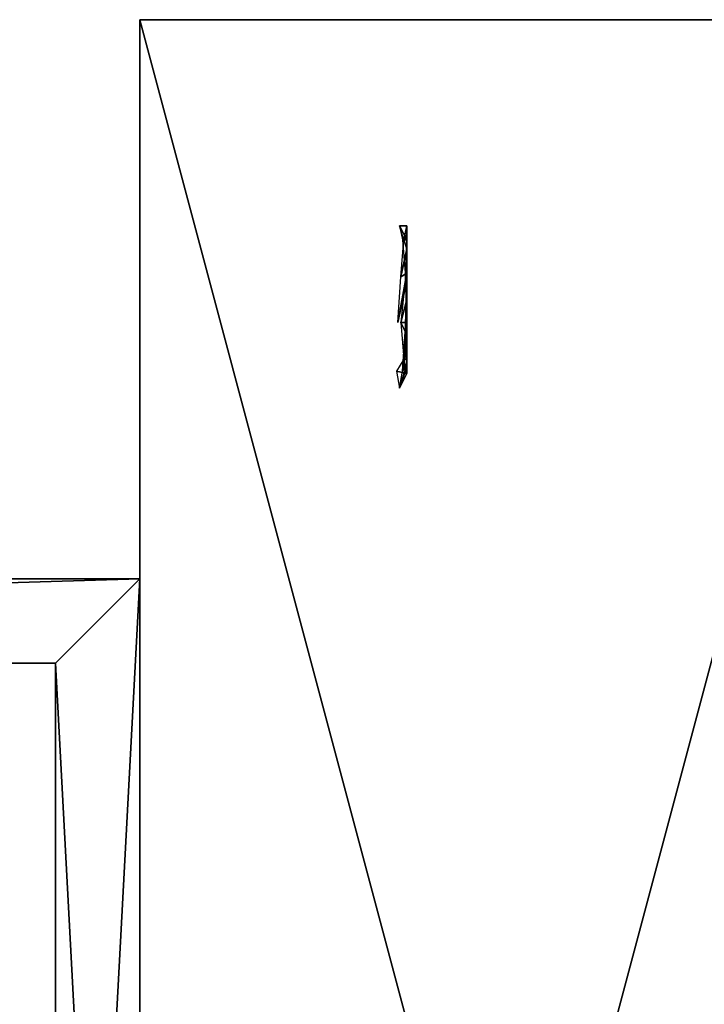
# Model space of a CAD drawing. Header units: millimetres. Extents: x 72 to 150.5, y 81.2 to 131.3.
# Tile 255 of 256: x 133.2 to 141.3, y 119.7 to 131.3. Entities that reach past the tile are written whole.
import ezdxf

# ---------------------------------------------------------------- set-up
doc = ezdxf.new("R2010")
doc.units = ezdxf.units.MM

# ---------------------------------------------------------------- blocks, each defined once
blk = doc.blocks.new('Bolt')
at = {"color": 9}
for p, q in [((4.430622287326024, 8.201971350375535), (6.017642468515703, 8.517625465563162)), ((6.017642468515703, 8.517625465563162), (4.548179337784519, 8.040167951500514, 0.1000000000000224)), ((6.017642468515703, 8.517625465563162), (6.017642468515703, 8.517625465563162, 0.2499999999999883)), ((4.430622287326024, 8.201971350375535), (3.99102148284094, 7.735601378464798)), ((4.548179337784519, 8.040167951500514, 0.1000000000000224), (4.430622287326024, 8.201971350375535)), ((4.534279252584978, 7.918670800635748), (6.005472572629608, 8.211287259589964)), ((7.487105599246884, 8.040167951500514), (7.487105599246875, 8.040167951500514, 0.1499999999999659)), ((3.99102148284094, 7.735601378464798), (3.259578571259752, 6.913774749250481)), ((3.459578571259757, 6.736455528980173), (4.534279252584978, 7.918670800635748)), ((3.99102148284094, 7.735601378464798), (3.640001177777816, 6.790167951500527, 0.1999999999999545)), ((3.640001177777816, 6.790167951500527, 0.1999999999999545), (3.259578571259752, 6.913774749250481)), ((3.259578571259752, 6.608736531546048, 0.01701938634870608), (3.259578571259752, 6.913774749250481)), ((3.459578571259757, 5.098795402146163), (3.459578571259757, 6.736455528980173)), ((8.395283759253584, 6.017625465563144), (8.395283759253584, 6.790167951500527, 0.04999999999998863)), ((8.395283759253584, 6.790167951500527), (8.395283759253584, 6.790167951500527, 0.04999999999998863)), ((3.259578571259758, 5.121476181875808), (3.259578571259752, 6.608736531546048, 0.01701938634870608)), ((3.164472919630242, 5.090574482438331, 0.04999999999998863), (3.259578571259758, 5.121476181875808)), ((3.259578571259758, 5.121476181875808), (3.931707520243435, 4.382106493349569)), ((4.079698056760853, 4.416638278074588), (3.459578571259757, 5.098795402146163)), ((8.395283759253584, 5.245082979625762), (8.395283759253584, 5.245082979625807, 0.1999999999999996)), ((7.487105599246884, 3.995082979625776, 0.09999999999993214), (8.092557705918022, 4.828416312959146)), ((3.931707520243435, 4.382106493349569), (3.641919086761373, 4.433426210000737, 0.09380988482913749)), ((4.254286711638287, 3.590574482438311, 0.1499999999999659), (3.931707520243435, 4.382106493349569)), ((3.931707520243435, 4.382106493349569), (4.430622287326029, 3.833279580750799)), ((4.534279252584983, 3.916580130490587), (4.079698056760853, 4.416638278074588)), ((4.254286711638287, 3.590574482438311, 0.1499999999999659), (4.430622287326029, 3.833279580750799)), ((4.430622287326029, 3.833279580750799), (4.968025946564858, 3.715809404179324)), ((6.005472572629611, 3.623963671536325), (4.534279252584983, 3.916580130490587)), ((4.968025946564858, 3.715809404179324), (6.017642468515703, 3.01762546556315, 0.2499999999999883)), ((4.968025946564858, 3.715809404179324), (6.017642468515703, 3.517625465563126)), ((6.017642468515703, 3.517625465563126), (7.487105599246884, 3.995082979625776, 0.09999999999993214)), ((7.487105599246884, 3.995082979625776), (7.487105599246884, 3.995082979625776, 0.09999999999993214)), ((6.017642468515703, 3.517625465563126), (7.780998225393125, 3.590574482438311, 0.3499999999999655)), ((6.017642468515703, 3.01762546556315, 0.2499999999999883), (6.017642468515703, 3.517625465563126))]:
    blk.add_line(p, q, dxfattribs=at)
for points in [[(6.005472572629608, 8.211287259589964, 0), (7.363498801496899, 7.770037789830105, 0)], [(7.363498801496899, 7.770037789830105, 0), (8.19528375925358, 6.625184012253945, 0)], [(8.19528375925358, 6.625184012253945, 0), (8.19528375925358, 5.917625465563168, 0), (8.19528375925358, 5.210066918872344, 0), (7.930754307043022, 4.845973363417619, -4.511946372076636e-14), (7.363498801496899, 4.065213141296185, 0), (6.005472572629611, 3.623963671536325, 0)]]:
    blk.add_polyline3d(points, dxfattribs=at)
blk.add_arc((6.017642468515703, 6.017625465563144), 2.499999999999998, 270, 90, dxfattribs=at)
mesh = blk.add_polyface(dxfattribs=at)
corners = [(3.99102148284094, 7.735601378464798), (3.259578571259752, 6.608736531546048, 0.01701938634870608), (3.259578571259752, 6.913774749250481), (3.459578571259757, 6.736455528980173), (3.259578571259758, 5.121476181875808), (4.534279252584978, 7.918670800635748), (4.430622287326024, 8.201971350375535), (6.017642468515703, 8.517625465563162), (6.005472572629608, 8.211287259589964), (7.363498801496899, 7.770037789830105), (7.487105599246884, 8.040167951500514), (8.19528375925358, 6.625184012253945), (8.395283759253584, 6.790167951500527), (8.19528375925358, 5.917625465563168), (8.19528375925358, 5.210066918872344), (3.459578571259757, 5.098795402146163), (3.931707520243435, 4.382106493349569), (4.079698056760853, 4.416638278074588), (4.430622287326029, 3.833279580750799), (4.534279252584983, 3.916580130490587), (4.968025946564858, 3.715809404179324), (6.005472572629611, 3.623963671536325), (6.017642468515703, 3.517625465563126), (7.363498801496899, 4.065213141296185), (7.487105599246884, 3.995082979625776), (7.930754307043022, 4.845973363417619), (8.092557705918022, 4.828416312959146), (8.395283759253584, 5.245082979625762), (8.395283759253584, 6.017625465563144)]
mesh.append_faces([[corners[k] for k in face] for face in [(0, 1, 2), (27, 12, 28)]], dxfattribs={"vtx0": -1, "color": 9})
mesh.append_faces([[corners[k] for k in face] for face in [(1, 3, 4), (3, 0, 5), (5, 7, 8), (8, 7, 9), (9, 10, 11), (11, 12, 13), (13, 12, 14), (4, 15, 16), (15, 4, 3), (16, 17, 18), (18, 19, 20), (20, 21, 22), (22, 23, 24), (24, 25, 26), (26, 14, 27)]], dxfattribs={"vtx0": -1, "vtx1": -1, "color": 9})
mesh.append_faces([[corners[k] for k in face] for face in [(1, 0, 3), (27, 14, 12)]], dxfattribs={"vtx0": -1, "vtx1": -1, "vtx2": -1, "color": 9})
mesh.append_faces([[corners[k] for k in face] for face in [(5, 0, 6), (5, 6, 7), (9, 7, 10), (11, 10, 12), (16, 15, 17), (18, 17, 19), (20, 19, 21), (22, 21, 23), (24, 23, 25), (26, 25, 14)]], dxfattribs={"vtx0": -1, "vtx2": -1, "color": 9})
mesh = blk.add_polyface(dxfattribs=at)
corners = [(6.017642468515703, 8.517625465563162), (4.430622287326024, 8.201971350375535), (4.548179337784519, 8.040167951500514, 0.1000000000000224)]
mesh.append_faces([[corners[k] for k in face] for face in [(0, 1, 2)]], dxfattribs={"color": 9})
mesh = blk.add_polyface(dxfattribs=at)
corners = [(6.017642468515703, 8.517625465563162, 0.2499999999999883), (6.017642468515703, 8.517625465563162), (4.548179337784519, 8.040167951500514, 0.1000000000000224)]
mesh.append_faces([[corners[k] for k in face] for face in [(0, 1, 2)]], dxfattribs={"color": 9})
mesh = blk.add_polyface(dxfattribs=at)
corners = [(6.017642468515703, 8.517625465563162, 0.2499999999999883), (7.487105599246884, 8.040167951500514), (6.017642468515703, 8.517625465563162), (7.487105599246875, 8.040167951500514, 0.1499999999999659)]
mesh.append_faces([[corners[k] for k in face] for face in [(0, 1, 2), (1, 0, 3)]], dxfattribs={"vtx0": -1, "color": 9})
mesh = blk.add_polyface(dxfattribs=at)
corners = [(4.534279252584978, 7.918670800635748), (3.459578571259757, 5.098795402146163), (3.459578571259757, 6.736455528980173), (4.079698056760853, 4.416638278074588), (4.534279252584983, 3.916580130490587), (6.005472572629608, 8.211287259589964), (6.005472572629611, 3.623963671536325), (7.363498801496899, 7.770037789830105), (7.363498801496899, 4.065213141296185), (8.19528375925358, 6.625184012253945), (7.930754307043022, 4.845973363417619), (8.19528375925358, 5.210066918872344), (8.19528375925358, 5.917625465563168)]
mesh.append_faces([[corners[k] for k in face] for face in [(0, 1, 2), (11, 9, 12)]], dxfattribs={"vtx0": -1, "color": 9})
mesh.append_faces([[corners[k] for k in face] for face in [(1, 0, 3), (3, 0, 4), (4, 5, 6), (6, 7, 8), (8, 9, 10), (10, 9, 11)]], dxfattribs={"vtx0": -1, "vtx1": -1, "color": 9})
mesh.append_faces([[corners[k] for k in face] for face in [(4, 0, 5), (6, 5, 7), (8, 7, 9)]], dxfattribs={"vtx0": -1, "vtx2": -1, "color": 9})
mesh = blk.add_polyface(dxfattribs=at)
corners = [(4.548179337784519, 8.040167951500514, 0.1000000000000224), (3.99102148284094, 7.735601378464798), (3.640001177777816, 6.790167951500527, 0.1999999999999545), (4.430622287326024, 8.201971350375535)]
mesh.append_faces([[corners[k] for k in face] for face in [(0, 1, 2), (1, 0, 3)]], dxfattribs={"vtx0": -1, "color": 9})
mesh = blk.add_polyface(dxfattribs=at)
corners = [(7.487105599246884, 8.040167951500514), (8.395283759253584, 6.790167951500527, 0.04999999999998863), (8.395283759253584, 6.790167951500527), (7.487105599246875, 8.040167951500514, 0.1499999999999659)]
mesh.append_faces([[corners[k] for k in face] for face in [(0, 1, 2), (1, 0, 3)]], dxfattribs={"vtx0": -1, "color": 9})
mesh = blk.add_polyface(dxfattribs=at)
corners = [(3.99102148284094, 7.735601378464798), (3.259578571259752, 6.913774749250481), (3.640001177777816, 6.790167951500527, 0.1999999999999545)]
mesh.append_faces([[corners[k] for k in face] for face in [(0, 1, 2)]], dxfattribs={"color": 9})
mesh = blk.add_polyface(dxfattribs=at)
corners = [(3.640001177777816, 5.245082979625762, 0.2999999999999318), (3.259578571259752, 6.913774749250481), (3.259578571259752, 6.608736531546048, 0.01701938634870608), (3.640001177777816, 6.790167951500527, 0.1999999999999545)]
mesh.append_faces([[corners[k] for k in face] for face in [(0, 1, 2), (1, 0, 3)]], dxfattribs={"vtx0": -1, "color": 9})
mesh = blk.add_polyface(dxfattribs=at)
corners = [(8.395283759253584, 6.017625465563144), (8.395283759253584, 5.245082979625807, 0.1999999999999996), (8.395283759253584, 5.245082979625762), (8.395283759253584, 6.790167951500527, 0.04999999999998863)]
mesh.append_faces([[corners[k] for k in face] for face in [(0, 1, 2), (1, 0, 3)]], dxfattribs={"vtx0": -1, "color": 9})
mesh = blk.add_polyface(dxfattribs=at)
corners = [(8.395283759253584, 6.790167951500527, 0.04999999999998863), (8.395283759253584, 6.017625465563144), (8.395283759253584, 6.790167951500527)]
mesh.append_faces([[corners[k] for k in face] for face in [(0, 1, 2)]], dxfattribs={"color": 9})
mesh = blk.add_polyface(dxfattribs=at)
corners = [(3.259578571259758, 5.121476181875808), (3.164472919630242, 5.090574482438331, 0.04999999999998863), (3.259578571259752, 6.608736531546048, 0.01701938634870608)]
mesh.append_faces([[corners[k] for k in face] for face in [(0, 1, 2)]], dxfattribs={"color": 9})
mesh = blk.add_polyface(dxfattribs=at)
corners = [(3.259578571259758, 5.121476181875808), (3.641919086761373, 4.433426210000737, 0.09380988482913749), (3.164472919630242, 5.090574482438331, 0.04999999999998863), (3.931707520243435, 4.382106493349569)]
mesh.append_faces([[corners[k] for k in face] for face in [(0, 1, 2), (1, 0, 3)]], dxfattribs={"vtx0": -1, "color": 9})
mesh = blk.add_polyface(dxfattribs=at)
corners = [(8.092557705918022, 4.828416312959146), (8.395283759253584, 5.245082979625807, 0.1999999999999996), (7.487105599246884, 3.995082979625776, 0.09999999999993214), (8.395283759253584, 5.245082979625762)]
mesh.append_faces([[corners[k] for k in face] for face in [(0, 1, 2), (1, 0, 3)]], dxfattribs={"vtx0": -1, "color": 9})
mesh = blk.add_polyface(dxfattribs=at)
corners = [(8.092557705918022, 4.828416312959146), (7.487105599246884, 3.995082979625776, 0.09999999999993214), (7.487105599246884, 3.995082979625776)]
mesh.append_faces([[corners[k] for k in face] for face in [(0, 1, 2)]], dxfattribs={"color": 9})
mesh = blk.add_polyface(dxfattribs=at)
corners = [(4.254286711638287, 3.590574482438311, 0.1499999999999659), (3.641919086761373, 4.433426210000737, 0.09380988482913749), (3.931707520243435, 4.382106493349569)]
mesh.append_faces([[corners[k] for k in face] for face in [(0, 1, 2)]], dxfattribs={"color": 9})
mesh = blk.add_polyface(dxfattribs=at)
corners = [(4.430622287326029, 3.833279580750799), (4.254286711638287, 3.590574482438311, 0.1499999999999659), (3.931707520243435, 4.382106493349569)]
mesh.append_faces([[corners[k] for k in face] for face in [(0, 1, 2)]], dxfattribs={"color": 9})
mesh = blk.add_polyface(dxfattribs=at)
corners = [(4.430622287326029, 3.833279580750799), (6.017642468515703, 3.01762546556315, 0.2499999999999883), (4.254286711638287, 3.590574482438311, 0.1499999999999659), (4.968025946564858, 3.715809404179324)]
mesh.append_faces([[corners[k] for k in face] for face in [(0, 1, 2), (1, 0, 3)]], dxfattribs={"vtx0": -1, "color": 9})
mesh = blk.add_polyface(dxfattribs=at)
corners = [(6.017642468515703, 3.01762546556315, 0.2499999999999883), (4.968025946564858, 3.715809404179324), (6.017642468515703, 3.517625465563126)]
mesh.append_faces([[corners[k] for k in face] for face in [(0, 1, 2)]], dxfattribs={"color": 9})
mesh = blk.add_polyface(dxfattribs=at)
corners = [(7.487105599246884, 3.995082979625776, 0.09999999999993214), (6.017642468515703, 3.517625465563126), (7.487105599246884, 3.995082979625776)]
mesh.append_faces([[corners[k] for k in face] for face in [(0, 1, 2)]], dxfattribs={"color": 9})
mesh = blk.add_polyface(dxfattribs=at)
corners = [(7.780998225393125, 3.590574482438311, 0.3499999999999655), (6.017642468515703, 3.517625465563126), (7.487105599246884, 3.995082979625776, 0.09999999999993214)]
mesh.append_faces([[corners[k] for k in face] for face in [(0, 1, 2)]], dxfattribs={"color": 9})
mesh = blk.add_polyface(dxfattribs=at)
corners = [(7.780998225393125, 3.590574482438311, 0.3499999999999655), (6.017642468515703, 3.01762546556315, 0.2499999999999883), (6.017642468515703, 3.517625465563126)]
mesh.append_faces([[corners[k] for k in face] for face in [(0, 1, 2)]], dxfattribs={"color": 9})
blk = doc.blocks.new('Group#19')
blk.add_blockref('Bolt', (2.331148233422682, -0.944243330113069))
blk = doc.blocks.new('Component#1')
at = {"extrusion": (0.9999999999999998, -8.604228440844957e-16, 2.1074200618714e-08), "xscale": 0.35, "yscale": 0.35, "zscale": 0.35, "rotation": 90}
blk.add_blockref('Group#19', (2.775683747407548, -2.022065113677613, 9.461251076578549), dxfattribs=at)
blk = doc.blocks.new('Group#5')
at = {"color": 250}
for p, q in [((0.1999999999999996, 33.00000000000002, 16.5), (9.000000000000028, 32.99999999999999, 16.5)), ((0.1999999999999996, 0, 16.5), (0.1999999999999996, 33.00000000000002, 16.5)), ((0.1999999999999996, 33.00000000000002), (9.000000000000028, 32.99999999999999)), ((0.1999999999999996, 33.00000000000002), (0.1999999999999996, 33.00000000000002, 16.5)), ((0.1999999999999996, 0), (0.1999999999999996, 33.00000000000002))]:
    blk.add_line(p, q, dxfattribs=at)
mesh = blk.add_polyface(dxfattribs=at)
corners = [(9.000000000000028, 0, 16.5), (0.1999999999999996, 33.00000000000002, 16.5), (0.1999999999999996, 0, 16.5), (9.000000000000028, 32.99999999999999, 16.5)]
mesh.append_faces([[corners[k] for k in face] for face in [(0, 1, 2), (1, 0, 3)]], dxfattribs={"vtx0": -1, "color": 250})
mesh = blk.add_polyface(dxfattribs=at)
corners = [(0.1999999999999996, 33.00000000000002, 16.5), (9.000000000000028, 32.99999999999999), (0.1999999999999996, 33.00000000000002), (9.000000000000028, 32.99999999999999, 16.5)]
mesh.append_faces([[corners[k] for k in face] for face in [(0, 1, 2), (1, 0, 3)]], dxfattribs={"vtx0": -1, "color": 250})
mesh = blk.add_polyface(dxfattribs=at)
corners = [(0.1999999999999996, 33.00000000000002, 16.5), (0.1999999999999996, 0), (0.1999999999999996, 0, 16.5), (0.1999999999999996, 33.00000000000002)]
mesh.append_faces([[corners[k] for k in face] for face in [(0, 1, 2), (1, 0, 3)]], dxfattribs={"vtx0": -1, "color": 250})
mesh = blk.add_polyface(dxfattribs=at)
corners = [(9.000000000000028, 32.99999999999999), (0.1999999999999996, 0), (0.1999999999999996, 33.00000000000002), (9.000000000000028, 0)]
mesh.append_faces([[corners[k] for k in face] for face in [(0, 1, 2), (1, 0, 3)]], dxfattribs={"vtx0": -1, "color": 250})
blk = doc.blocks.new('Group#7')
at = {"color": 250}
for p, q in [((34.99999999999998, 19.75, 16.5), (0.7999999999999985, 19.75, 16.5)), ((34.99999999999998, 19.75), (0.7999999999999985, 19.75)), ((34.99999999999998, 0), (34.99999999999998, 19.75)), ((34.99999999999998, 19.75), (34.99999999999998, 19.75, 16.5)), ((34.99999999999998, 0, 16.5), (34.99999999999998, 19.75, 16.5)), ((33.99999999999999, 18.75, 16.5), (1.799999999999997, 18.75, 16.5)), ((33.99999999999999, 18.75), (1.799999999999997, 18.75)), ((33.99999999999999, 0.9999999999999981, 16.5), (33.99999999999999, 18.75, 16.5)), ((33.99999999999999, 0.9999999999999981), (33.99999999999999, 18.75))]:
    blk.add_line(p, q, dxfattribs=at)
mesh = blk.add_polyface(dxfattribs=at)
corners = [(0.7999999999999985, 0, 16.5), (1.799999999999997, 0.9999999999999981, 16.5), (0.7999999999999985, 19.75, 16.5), (34.99999999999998, 0, 16.5), (33.99999999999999, 0.9999999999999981, 16.5), (33.99999999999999, 18.75, 16.5), (1.799999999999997, 18.75, 16.5), (34.99999999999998, 19.75, 16.5)]
mesh.append_faces([[corners[k] for k in face] for face in [(0, 1, 2), (1, 3, 4), (4, 3, 5), (2, 6, 7), (6, 2, 1), (7, 5, 3)]], dxfattribs={"vtx0": -1, "vtx1": -1, "color": 250})
mesh.append_faces([[corners[k] for k in face] for face in [(1, 0, 3), (7, 6, 5)]], dxfattribs={"vtx0": -1, "vtx2": -1, "color": 250})
mesh = blk.add_polyface(dxfattribs=at)
corners = [(0.7999999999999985, 19.75, 16.5), (34.99999999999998, 19.75), (0.7999999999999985, 19.75), (34.99999999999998, 19.75, 16.5)]
mesh.append_faces([[corners[k] for k in face] for face in [(0, 1, 2), (1, 0, 3)]], dxfattribs={"vtx0": -1, "color": 250})
mesh = blk.add_polyface(dxfattribs=at)
corners = [(0.7999999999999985, 19.75), (1.799999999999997, 18.75), (0.7999999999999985, 0), (34.99999999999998, 19.75), (33.99999999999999, 18.75), (33.99999999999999, 0.9999999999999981), (1.799999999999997, 0.9999999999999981), (34.99999999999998, 0)]
mesh.append_faces([[corners[k] for k in face] for face in [(0, 1, 2), (1, 3, 4), (4, 3, 5), (2, 6, 7), (6, 2, 1), (7, 5, 3)]], dxfattribs={"vtx0": -1, "vtx1": -1, "color": 250})
mesh.append_faces([[corners[k] for k in face] for face in [(1, 0, 3), (7, 6, 5)]], dxfattribs={"vtx0": -1, "vtx2": -1, "color": 250})
mesh = blk.add_polyface(dxfattribs=at)
corners = [(34.99999999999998, 19.75), (34.99999999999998, 0, 16.5), (34.99999999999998, 0), (34.99999999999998, 19.75, 16.5)]
mesh.append_faces([[corners[k] for k in face] for face in [(0, 1, 2), (1, 0, 3)]], dxfattribs={"vtx0": -1, "color": 250})
at = {"color": 7}
mesh = blk.add_polyface(dxfattribs=at)
corners = [(33.99999999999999, 0.9999999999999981, 16.5), (1.799999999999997, 18.75, 16.5), (1.799999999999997, 0.9999999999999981, 16.5), (33.99999999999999, 18.75, 16.5)]
mesh.append_faces([[corners[k] for k in face] for face in [(0, 1, 2), (1, 0, 3)]], dxfattribs={"vtx0": -1, "color": 7})
mesh = blk.add_polyface(dxfattribs=at)
corners = [(33.99999999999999, 0.9999999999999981), (1.799999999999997, 18.75), (1.799999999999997, 0.9999999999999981), (33.99999999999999, 18.75)]
mesh.append_faces([[corners[k] for k in face] for face in [(0, 1, 2), (1, 0, 3)]], dxfattribs={"vtx0": -1, "color": 7})

msp = doc.modelspace()

# ---------------------------------------------------------------- block references
for name, p in [('Group#5', (134.3768190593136, 98.32591593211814)), ('Group#7', (99.57681905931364, 104.9509159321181))]:
    msp.add_blockref(name, p)
at = {"rotation": 180}
msp.add_blockref('Component#1', (147.2016621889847, 129.0105467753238, 7.250000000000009), dxfattribs=at)

doc.saveas('drawing.dxf')
